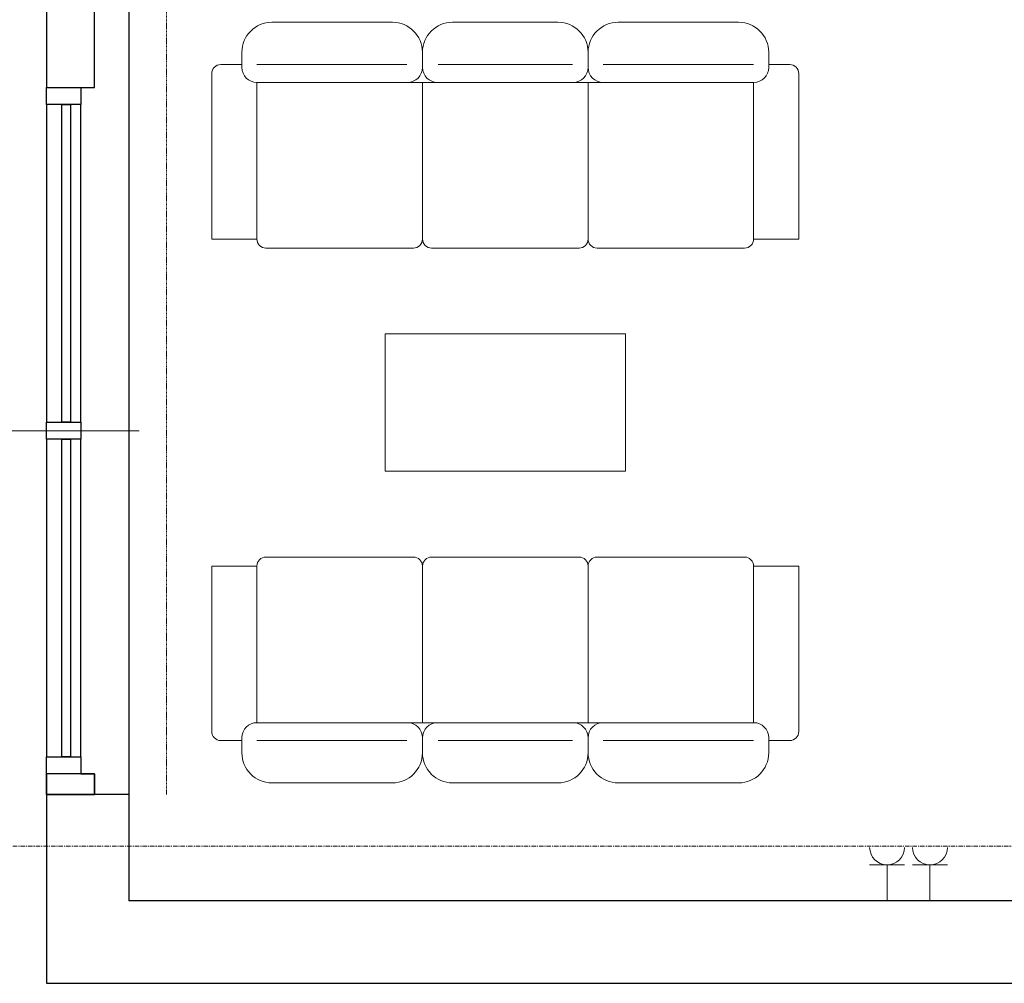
# Model space of a CAD drawing. Header units: millimetres. Extents: x -2286 to 43533, y -13832 to 14981.
# Tile 3 of 77: x 1005 to 3875, y -12274 to -9467. Entities that reach past the tile are written whole.
import ezdxf

# ---------------------------------------------------------------- set-up
doc = ezdxf.new("R2010")
doc.units = ezdxf.units.MM
doc.linetypes.add('Oś', pattern=[22.225, 12.7, -3.175, 3.175, -3.175])
doc.linetypes.add('Ponad', pattern=[3.9688, 2.3813, -1.5875])
for name, color, linetype, lineweight in [('A-FLOR-OVHD', 1, 'Ponad', 18), ('A-GLAZ', 151, 'Continuous', 25), ('A-GLAZ-IDEN', 152, 'Continuous', 18), ('A-WALL', 113, 'Continuous', 25), ('E-ELEC-EQPM', 71, 'Continuous', 18), ('I-FURN', 30, 'Continuous', 18), ('S-GRID', 1, 'Continuous', 18)]:
    doc.layers.add(name, color=color, linetype=linetype, lineweight=lineweight)
doc.styles.add('Arial_8', font='arial.ttf', dxfattribs={"height": 2})

# ---------------------------------------------------------------- blocks, each defined once
blk = doc.blocks.new('kanapa 3 siedziska - kanapa-819259-4_piętro II PT - projektowany')
at = {"layer": 'I-FURN'}
for p, q in [((-680.1, 338.9), (-329.1, 338.9)), ((-153.6, 338.9), (153.6, 338.9)), ((329.1, 338.9), (680.1, 338.9)), ((-767.8, 207.2), (-767.8, 251.1)), ((-241.3, 251.1), (-241.3, 207.2)), ((241.3, 251.1), (241.3, 207.2)), ((767.8, 251.1), (767.8, 207.2)), ((-767.8, 215.3), (-829.2, 215.3)), ((-723.9, 215.3), (-286.8, 215.3)), ((195.8, 215.3), (-195.8, 215.3)), ((285.2, 215.3), (346.6, 215.3)), ((723.9, 215.3), (286.8, 215.3)), ((767.8, 215.3), (829.2, 215.3)), ((-855.6, -292.9), (-855.6, 189)), ((855.6, 189), (855.6, -292.9)), ((-723.9, 163.4), (-723.9, -292.9)), ((-241.3, 163.4), (-723.9, 163.4)), ((-241.3, 163.4), (-241.3, -292.9)), ((241.3, 163.4), (-241.3, 163.4)), ((723.9, 163.4), (241.3, 163.4)), ((241.3, -292.9), (241.3, 163.4)), ((723.9, -292.9), (723.9, 163.4)), ((-723.9, -292.9), (-855.6, -292.9)), ((855.6, -292.9), (723.9, -292.9)), ((-267.6, -319.3), (-697.6, -319.3)), ((-215, -319.3), (215, -319.3)), ((267.6, -319.3), (697.6, -319.3))]:
    blk.add_line(p, q, dxfattribs=at)
for centre, radius, start, end in [((-680.1, 251.1), 87.7, 90, 180), ((-329.1, 251.1), 87.7, 0, 90), ((-153.6, 251.1), 87.7, 90, 180), ((153.6, 251.1), 87.7, 360, 90), ((329.1, 251.1), 87.7, 90, 180), ((680.1, 251.1), 87.7, 0, 90), ((-829.2, 189), 26.3, 90, 180), ((-723.9, 207.2), 43.9, 180, 270), ((-285.2, 207.2), 43.9, 270, 0), ((-197.4, 207.2), 43.9, 180, 270), ((197.4, 207.2), 43.9, 270, 360), ((285.2, 207.2), 43.9, 180, 270), ((723.9, 207.2), 43.9, 270, 0), ((829.2, 189), 26.3, 0, 90), ((-697.6, -292.9), 26.3, 180, 270), ((-267.6, -292.9), 26.3, 270, 0), ((-215, -292.9), 26.3, 180, 270), ((215, -292.9), 26.3, 270, 0), ((267.6, -292.9), 26.3, 180, 270), ((697.6, -292.9), 26.3, 270, 0)]:
    blk.add_arc(centre, radius, start, end, dxfattribs=at)
blk = doc.blocks.new('kanapa 3 siedziska - kanapa-1274575-4_piętro II PT - projektowany')
at = {"layer": 'I-FURN'}
for p, q in [((-267.6, 319.3), (-697.6, 319.3)), ((-215, 319.3), (215, 319.3)), ((267.6, 319.3), (697.6, 319.3)), ((-855.6, 292.9), (-855.6, -189)), ((-723.9, 292.9), (-855.6, 292.9)), ((-723.9, -163.4), (-723.9, 292.9)), ((-241.3, -163.4), (-241.3, 292.9)), ((241.3, 292.9), (241.3, -163.4)), ((855.6, 292.9), (723.9, 292.9)), ((723.9, 292.9), (723.9, -163.4)), ((855.6, -189), (855.6, 292.9)), ((-241.3, -163.4), (-723.9, -163.4)), ((241.3, -163.4), (-241.3, -163.4)), ((723.9, -163.4), (241.3, -163.4)), ((-767.8, -215.3), (-829.2, -215.3)), ((-767.8, -207.2), (-767.8, -251.1)), ((-723.9, -215.3), (-286.8, -215.3)), ((-241.3, -251.1), (-241.3, -207.2)), ((195.8, -215.3), (-195.8, -215.3)), ((241.3, -251.1), (241.3, -207.2)), ((285.2, -215.3), (346.6, -215.3)), ((723.9, -215.3), (286.8, -215.3)), ((767.8, -251.1), (767.8, -207.2)), ((767.8, -215.3), (829.2, -215.3)), ((-680.1, -338.9), (-329.1, -338.9)), ((-153.6, -338.9), (153.6, -338.9)), ((329.1, -338.9), (680.1, -338.9))]:
    blk.add_line(p, q, dxfattribs=at)
for centre, radius, start, end in [((-697.6, 292.9), 26.3, 90, 180), ((-267.6, 292.9), 26.3, 360, 90), ((-215, 292.9), 26.3, 90, 180), ((215, 292.9), 26.3, 0, 90), ((267.6, 292.9), 26.3, 90, 180), ((697.6, 292.9), 26.3, 360, 90), ((-723.9, -207.2), 43.9, 90, 180), ((-285.2, -207.2), 43.9, 360, 90), ((-197.4, -207.2), 43.9, 90, 180), ((197.4, -207.2), 43.9, 0, 90), ((285.2, -207.2), 43.9, 90, 180), ((723.9, -207.2), 43.9, 360, 90), ((-829.2, -189), 26.3, 180, 270), ((829.2, -189), 26.3, 270, 0), ((-680.1, -251.1), 87.7, 180, 270), ((-329.1, -251.1), 87.7, 270, 360), ((-153.6, -251.1), 87.7, 180, 270), ((153.6, -251.1), 87.7, 270, 0), ((329.1, -251.1), 87.7, 180, 270), ((680.1, -251.1), 87.7, 270, 360)]:
    blk.add_arc(centre, radius, start, end, dxfattribs=at)
blk = doc.blocks.new('Blat - Blat-1245948-4_piętro II PT - projektowany')
at = {"layer": 'I-FURN'}
for p, q in [((0, 400), (0, 0)), ((700, 400), (0, 400)), ((700, 0), (700, 400)), ((0, 0), (700, 0))]:
    blk.add_line(p, q, dxfattribs=at)
blk = doc.blocks.new('Aluminum_Exterior_Window_-_Double - 200 x 165 cm-1494226-4_piętro II PT - projektowany')
at = {"layer": 'A-GLAZ'}
for p, q in [((-1371.6, 3.4), (-1321.6, 3.4)), ((-1371.6, -96.6), (-1371.6, 3.4)), ((-1321.6, 3.4), (-1321.6, -96.6)), ((-396.6, 3.4), (-1321.6, 3.4)), ((-396.6, 3.4), (-346.6, 3.4)), ((-396.6, -96.6), (-396.6, 3.4)), ((-346.6, 3.4), (-346.6, -96.6)), ((578.4, 3.4), (-346.6, 3.4)), ((578.4, 3.4), (628.4, 3.4)), ((578.4, -96.6), (578.4, 3.4)), ((628.4, 3.4), (628.4, -96.6)), ((-1321.6, -26.7), (-396.6, -26.7)), ((-1321.6, -52.1), (-1321.6, -26.7)), ((-396.6, -26.7), (-396.6, -52.1)), ((-346.6, -26.7), (578.4, -26.7)), ((-346.6, -52.1), (-346.6, -26.7)), ((578.4, -26.7), (578.4, -52.1)), ((-396.6, -52.1), (-1321.6, -52.1)), ((578.4, -52.1), (-346.6, -52.1)), ((-1321.6, -96.6), (-1371.6, -96.6)), ((-1321.6, -96.6), (-396.6, -96.6)), ((-346.6, -96.6), (-396.6, -96.6)), ((-346.6, -96.6), (578.4, -96.6)), ((628.4, -96.6), (578.4, -96.6))]:
    blk.add_line(p, q, dxfattribs=at)
blk = doc.blocks.new('gniazdo elektryczne wielokrotne - 30-1472130-4_piętro II PT - projektowany')
at = {"layer": 'E-ELEC-EQPM'}
for p, q in [((175.8, 225), (74.2, 225)), ((125, 225), (125, 120)), ((300.8, 225), (199.2, 225)), ((250, 225), (250, 120))]:
    blk.add_line(p, q, dxfattribs=at)
for centre in [(125, 275.8), (250, 275.8)]:
    blk.add_arc(centre, 50.8, 180, 0, dxfattribs=at)
blk = doc.blocks.new('Okno_LD_typ 100 - --862013-4_piętro II PT - projektowany')
at = {"layer": 'A-GLAZ-IDEN'}
blk.add_line((0, 18.925), (0, -3.919), dxfattribs=at)
blk.add_circle((0, -0.919), 3, dxfattribs=at)
at = {"layer": 'A-GLAZ-IDEN', "insert": (4.761, 1.804), "char_height": 2, "width": 5.85232, "attachment_point": 1, "rotation": 90, "style": 'Arial_8'}
blk.add_mtext('hp= ', dxfattribs=at)

msp = doc.modelspace()

# ---------------------------------------------------------------- linework, layer by layer
at = {"layer": 'A-FLOR-OVHD'}
msp.add_line((1433.3, -6673.8), (1433.3, -11723.8), dxfattribs=at)
at = {"layer": 'A-WALL'}
for p, q in [((1323.3, -7753.8), (1323.3, -12033.8)), ((1083.3, -8883.8), (1083.3, -9663.8)), ((1223.3, -9663.8), (1223.3, -8883.8)), ((1183.3, -9663.8), (1223.3, -9663.8)), ((1083.3, -11723.8), (1083.3, -12273.8)), ((1323.3, -11723.8), (1223.3, -11723.8)), ((3933.3, -12033.8), (1323.3, -12033.8)), ((1083.3, -12273.8), (3933.3, -12273.8))]:
    msp.add_line(p, q, dxfattribs=at)
at = {"layer": 'A-WALL', "color": 7, "lineweight": 35}
for p, q in [((1083.3, -11663.8), (1083.3, -11723.8)), ((1223.3, -11663.8), (1183.3, -11663.8)), ((1223.3, -11723.8), (1223.3, -11663.8)), ((1083.3, -11723.8), (1223.3, -11723.8))]:
    msp.add_line(p, q, dxfattribs=at)
at = {"layer": 'S-GRID', "linetype": 'Oś'}
msp.add_line((29623.7, -11873.8), (-1686.2, -11873.8), dxfattribs=at)

# ---------------------------------------------------------------- block references
at = {"layer": 'A-GLAZ', "rotation": 269.9999999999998}
msp.add_blockref('Aluminum_Exterior_Window_-_Double - 200 x 165 cm-1494226-4_piętro II PT - projektowany', (1179.8, -11035.4), dxfattribs=at)
at = {"layer": 'A-GLAZ-IDEN', "xscale": 49.99999999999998, "yscale": 49.99999999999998, "zscale": 49.99999999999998, "rotation": 269.9999999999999}
msp.add_blockref('Okno_LD_typ 100 - --862013-4_piętro II PT - projektowany', (407.2, -10663.8), dxfattribs=at)
at = {"layer": 'E-ELEC-EQPM'}
msp.add_blockref('gniazdo elektryczne wielokrotne - 30-1472130-4_piętro II PT - projektowany', (3408.3, -12153.8), dxfattribs=at)
at = {"layer": 'I-FURN'}
for name, p in [('kanapa 3 siedziska - kanapa-819259-4_piętro II PT - projektowany', (2420.4, -9812.6)), ('Blat - Blat-1245948-4_piętro II PT - projektowany', (2070.4, -10781.9)), ('kanapa 3 siedziska - kanapa-1274575-4_piętro II PT - projektowany', (2420.4, -11351.2))]:
    msp.add_blockref(name, p, dxfattribs=at)

doc.saveas('drawing.dxf')
